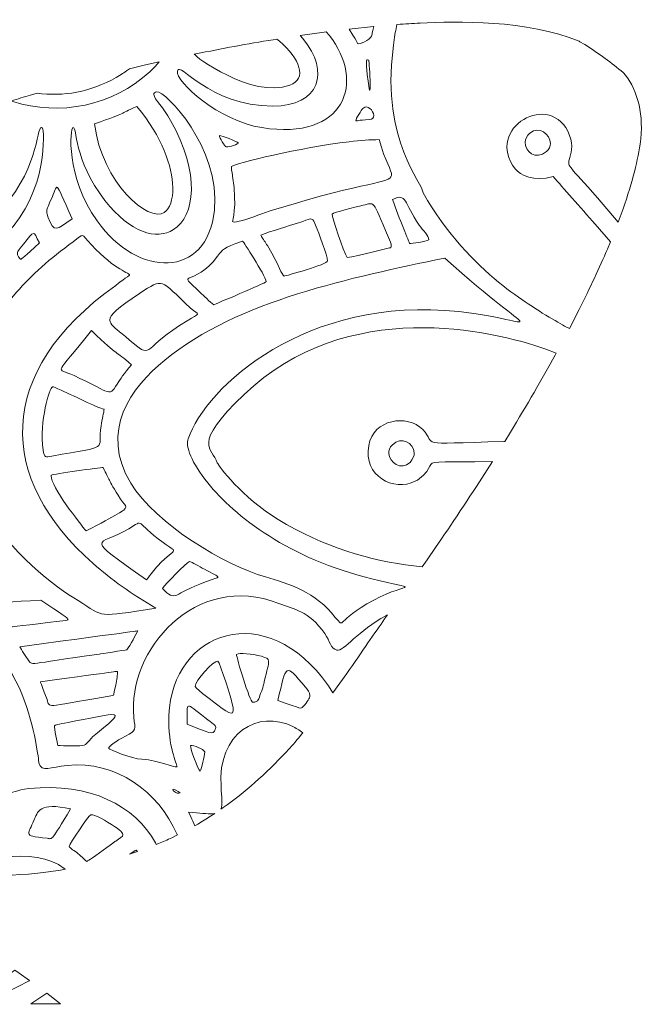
# Model space of a CAD drawing. Header units: inches. Extents: x 11 to 851, y 149 to 714.
# Tile 7 of 7: x 668 to 843, y 386 to 661. Entities that reach past the tile are written whole.
import ezdxf

# ---------------------------------------------------------------- set-up
doc = ezdxf.new("R2010")
doc.units = ezdxf.units.IN
doc.header["$MEASUREMENT"] = 0
doc.layers.add('Layer 1', color=7, linetype='Continuous')

msp = doc.modelspace()

# ---------------------------------------------------------------- linework, layer by layer
at = {"layer": 'Layer 1', "lineweight": 0}
for points, knots in [([(767.17, 659.11), (767.17, 659.11), (767.13, 659.11), (767.13, 659.11), (767.13, 659.11), (760.33, 658.4), (760.33, 658.4), (760.33, 658.4), (761.4, 656.69), (761.4, 656.69), (762.13, 655.51), (762.67, 654.6), (762.67, 654.33), (763.1, 654), (766.11, 655.4), (766.54, 656.37), (766.76, 656.85), (766.7, 656.91), (766.91, 657.94), (766.91, 657.94), (767.17, 659.11), (767.17, 659.11)], [0, 0, 0, 0, 1, 1, 1, 2, 2, 2, 3, 3, 3, 4, 4, 4, 5, 5, 5, 6, 6, 6, 7, 7, 7, 7]), ([(821.72, 574.86), (821.72, 574.86), (824.46, 580.19), (824.46, 580.19), (827.52, 586.26), (830.13, 591.87), (832.33, 597.04), (832.33, 597.04), (833.16, 599.07), (833.16, 599.07), (833.16, 599.07), (828.92, 603.95), (828.92, 603.95), (824.79, 608.68), (819.98, 614.17), (817.19, 617.23), (811.7, 615.73), (808.05, 617.66), (806.65, 619.38), (797.72, 630.67), (816.76, 641.75), (821.81, 628.74), (822.99, 625.73), (822.13, 623.58), (821.7, 621.96), (821.16, 620.03), (821.7, 620.35), (829.55, 611.32), (829.55, 611.32), (835.35, 604.58), (835.35, 604.58), (835.35, 604.58), (836.19, 606.8), (836.19, 606.8), (838.96, 614.45), (840.65, 620.91), (841.42, 626.25), (842.62, 634.55), (840.88, 640.87), (837.28, 645.66), (837.28, 645.66), (836.95, 646.07), (836.95, 646.07), (836.95, 646.07), (836.75, 646.24), (836.75, 646.24), (833.56, 648.87), (829.96, 651.56), (826.01, 654.07), (826.01, 654.07), (824.69, 654.87), (824.69, 654.87), (824.69, 654.87), (824.43, 654.99), (824.43, 654.99), (810, 661), (790.25, 660.55), (780.11, 660.06), (778.03, 659.96), (775.9, 659.83), (773.74, 659.67), (773.74, 659.67), (773.66, 659.66), (773.66, 659.66), (773.66, 659.66), (773.41, 658.53), (773.41, 658.53), (773.12, 657.09), (772.85, 655.29), (772.56, 653.04), (769.34, 627.02), (780.95, 615.3), (780.95, 612.72), (794.07, 589.71), (812.78, 580.57), (814.17, 579.17), (816.86, 577.64), (818.88, 576.45), (820.41, 575.58), (820.41, 575.58), (821.72, 574.86), (821.72, 574.86)], [0, 0, 0, 0, 1, 1, 1, 2, 2, 2, 3, 3, 3, 4, 4, 4, 5, 5, 5, 6, 6, 6, 7, 7, 7, 8, 8, 8, 9, 9, 9, 10, 10, 10, 11, 11, 11, 12, 12, 12, 13, 13, 13, 14, 14, 14, 15, 15, 15, 16, 16, 16, 17, 17, 17, 18, 18, 18, 19, 19, 19, 20, 20, 20, 21, 21, 21, 22, 22, 22, 23, 23, 23, 24, 24, 24, 25, 25, 25, 26, 26, 26, 27, 27, 27, 27]), ([(753.97, 657.61), (753.97, 657.61), (753.38, 657.54), (753.38, 657.54), (753.38, 657.54), (746.66, 656.59), (746.66, 656.59), (746.66, 656.59), (747.4, 655.72), (747.4, 655.72), (755.15, 646.37), (752.13, 636.91), (739.02, 636.91), (721.17, 636.91), (713, 649.7), (712.46, 646.69), (711.81, 643.68), (724.18, 632.71), (736.01, 630.89), (759.1, 627.2), (765.11, 643.54), (754.73, 656.72), (754.73, 656.72), (753.97, 657.61), (753.97, 657.61)], [0, 0, 0, 0, 1, 1, 1, 2, 2, 2, 3, 3, 3, 4, 4, 4, 5, 5, 5, 6, 6, 6, 7, 7, 7, 8, 8, 8, 8]), ([(740.2, 655.59), (740.2, 655.59), (739.16, 655.42), (739.16, 655.42), (731.98, 654.25), (724.74, 652.91), (717.61, 651.45), (717.61, 651.45), (717.14, 651.35), (717.14, 651.35), (717.14, 651.35), (717.51, 651.1), (717.51, 651.1), (716.76, 651.21), (733.21, 638.84), (743.75, 642.71), (748.75, 644.57), (746.61, 650.05), (740.88, 655.04), (740.88, 655.04), (740.2, 655.59), (740.2, 655.59)], [0, 0, 0, 0, 1, 1, 1, 2, 2, 2, 3, 3, 3, 4, 4, 4, 5, 5, 5, 6, 6, 6, 7, 7, 7, 7]), ([(707.41, 649.26), (707.41, 649.26), (703.53, 648.39), (703.53, 648.39), (703.53, 648.39), (699.06, 647.34), (699.06, 647.34), (699.06, 647.34), (698.22, 646.7), (698.22, 646.7), (697.75, 646.37), (697.26, 646.04), (696.76, 645.72), (689.65, 641.26), (681.96, 639.63), (674.68, 640.34), (674.68, 640.34), (673.35, 640.52), (673.35, 640.52), (673.35, 640.52), (671.52, 639.99), (671.52, 639.99), (669.71, 639.44), (667.91, 638.89), (666.13, 638.33), (666.13, 638.33), (666.1, 638.32), (666.1, 638.32), (666.1, 638.32), (666.58, 638.15), (666.58, 638.15), (679.59, 634.07), (694.5, 636.89), (704.72, 646.48), (705.24, 646.97), (705.75, 647.47), (706.24, 647.98), (706.24, 647.98), (707.41, 649.26), (707.41, 649.26)], [0, 0, 0, 0, 1, 1, 1, 2, 2, 2, 3, 3, 3, 4, 4, 4, 5, 5, 5, 6, 6, 6, 7, 7, 7, 8, 8, 8, 9, 9, 9, 10, 10, 10, 11, 11, 11, 12, 12, 12, 13, 13, 13, 13]), ([(766.18, 643.2), (766.14, 645.62), (765.9, 649.54), (765.79, 649.7), (765.31, 649.92), (765.15, 649.84), (765.13, 649.25), (765.12, 648.65), (765.25, 647.55), (765.36, 645.72), (766.06, 639.86), (766.22, 640.78), (766.18, 643.2)], [0, 0, 0, 0, 1, 1, 1, 2, 2, 2, 3, 3, 3, 4, 4, 4, 4]), ([(711.33, 602.46), (706.67, 599.52), (699.4, 601.44), (692.25, 610.57), (683.32, 622.07), (684.61, 631.32), (683.32, 630.89), (682.57, 630.78), (681.17, 617.34), (690.09, 604.87), (701.38, 588.95), (720.74, 588.63), (722.78, 607.88), (724.61, 625.3), (708.91, 641.21), (706.76, 640.89), (706.09, 640.81), (705.83, 640.55), (705.87, 640.14), (705.97, 638.92), (708.67, 636.32), (710.52, 632.93), (718.99, 618.05), (717.32, 606.23), (711.33, 602.46)], [0, 0, 0, 0, 1, 1, 1, 2, 2, 2, 3, 3, 3, 4, 4, 4, 5, 5, 5, 6, 6, 6, 7, 7, 7, 8, 8, 8, 8]), ([(767.19, 634.28), (767.15, 635.63), (765.43, 637.52), (764.18, 636.26), (763.85, 635.94), (762.03, 633.25), (762.24, 632.82), (762.35, 632.61), (762.78, 633.04), (766.01, 633.14), (766.88, 633.18), (767.21, 633.67), (767.19, 634.28)], [0, 0, 0, 0, 1, 1, 1, 2, 2, 2, 3, 3, 3, 4, 4, 4, 4]), ([(711.16, 614.24), (711.04, 619.99), (708.23, 628.33), (701.17, 636.8), (695.58, 634.44), (699.13, 635.4), (689.34, 631.96), (691.39, 615.4), (704.5, 604.33), (708.8, 607.23), (710.34, 608.28), (711.23, 610.8), (711.16, 614.24)], [0, 0, 0, 0, 1, 1, 1, 2, 2, 2, 3, 3, 3, 4, 4, 4, 4]), ([(646.45, 631.64), (646.45, 631.64), (645.3, 631.23), (645.3, 631.23), (645.3, 631.23), (640.49, 629.43), (640.49, 629.43), (640.49, 629.43), (639.65, 628.06), (639.65, 628.06), (628.39, 608.12), (639.61, 585.88), (656.91, 595.14), (659.33, 596.44), (661.88, 598.36), (664.5, 601), (676.65, 613.25), (675.26, 630.35), (674.83, 630.78), (673.11, 632.5), (674.29, 620.46), (663.97, 608.74), (648.91, 591.64), (635.04, 605.62), (644.61, 627.88), (644.96, 628.7), (645.32, 629.47), (645.68, 630.19), (645.68, 630.19), (646.45, 631.64), (646.45, 631.64)], [0, 0, 0, 0, 1, 1, 1, 2, 2, 2, 3, 3, 3, 4, 4, 4, 5, 5, 5, 6, 6, 6, 7, 7, 7, 8, 8, 8, 9, 9, 9, 10, 10, 10, 10]), ([(809.39, 626.88), (809.23, 624.24), (812.29, 621.72), (815.36, 624.22), (816.14, 624.84), (816.45, 625.66), (816.43, 626.49), (816.38, 629), (813.31, 631.64), (810.73, 629.38), (809.85, 628.66), (809.44, 627.76), (809.39, 626.88)], [0, 0, 0, 0, 1, 1, 1, 2, 2, 2, 3, 3, 3, 4, 4, 4, 4]), ([(724.18, 628.74), (724.07, 628.09), (725.68, 625.62), (726.01, 625.51), (726.22, 625.4), (728.8, 625.94), (729.45, 626.59), (728.8, 627.12), (724.93, 628.63), (724.18, 628.74)], [0, 0, 0, 0, 1, 1, 1, 2, 2, 2, 3, 3, 3, 3]), ([(772.13, 617.59), (772.33, 618.98), (770.31, 621.47), (768.69, 627.55), (766.35, 627.55), (763.49, 627.33), (760.36, 626.96), (746.83, 625.36), (728.47, 620.99), (727.51, 620.03), (727.51, 618.84), (727.84, 617.45), (727.84, 617.34), (729.23, 608.41), (727.73, 604.97), (727.84, 604.76), (727.94, 603.47), (739.23, 608.31), (740.52, 608.31), (765.32, 616.04), (771.8, 615.28), (772.13, 617.59)], [0, 0, 0, 0, 1, 1, 1, 2, 2, 2, 3, 3, 3, 4, 4, 4, 5, 5, 5, 6, 6, 6, 7, 7, 7, 7]), ([(683.11, 605.51), (677.73, 617.12), (679.56, 615.4), (677.08, 610.57), (676.35, 608.75), (676.03, 608.07), (676.02, 607.42), (676.02, 607.03), (676.13, 606.65), (676.33, 606.05), (678.27, 601.21), (678.59, 602.5), (683.11, 605.51)], [0, 0, 0, 0, 1, 1, 1, 2, 2, 2, 3, 3, 3, 4, 4, 4, 4]), ([(782.56, 599.6), (782.56, 600.78), (780.84, 602.29), (779.88, 603.68), (775.47, 610.24), (776.43, 612.72), (772.46, 610.89), (774.18, 605.62), (777.19, 598.74), (777.19, 598.63), (777.83, 598.52), (781.7, 599.06), (782.56, 599.6)], [0, 0, 0, 0, 1, 1, 1, 2, 2, 2, 3, 3, 3, 4, 4, 4, 4]), ([(755.58, 606.8), (755.58, 606.05), (758.8, 596.16), (759.77, 594.65), (762.67, 595.08), (771.49, 597.34), (771.6, 597.34), (771.96, 597.34), (772.1, 597.55), (772.09, 597.89), (772.08, 598.45), (771.68, 599.37), (771.27, 600.24), (766.65, 611.32), (767.51, 609.92), (764.28, 609.27), (761.7, 608.74), (756.11, 607.23), (755.58, 606.8)], [0, 0, 0, 0, 1, 1, 1, 2, 2, 2, 3, 3, 3, 4, 4, 4, 5, 5, 5, 6, 6, 6, 6]), ([(754.29, 593.79), (754.39, 594.87), (751.6, 602.18), (751.17, 603.25), (750.09, 606.16), (749.98, 605.62), (747.4, 604.76), (742.57, 603.15), (738.8, 602.18), (735.68, 600.89), (736.38, 599.83), (736.99, 598.86), (737.53, 597.99), (741.27, 591.85), (741.3, 590.06), (742.24, 589.49), (742.35, 589.49), (754.5, 592.72), (754.29, 593.79)], [0, 0, 0, 0, 1, 1, 1, 2, 2, 2, 3, 3, 3, 4, 4, 4, 5, 5, 5, 6, 6, 6, 6]), ([(667.61, 585.02), (649.82, 564.83), (652.15, 546.3), (651.71, 545.51), (652.14, 544.76), (662.35, 541.54), (658.27, 529.71), (657.19, 526.7), (657.09, 527.13), (658.59, 524.66), (665.15, 513.47), (678.7, 502.18), (684.83, 499.07), (692.25, 494.23), (689.77, 494.33), (706.44, 496.91), (699.77, 500.8), (693.93, 504.96), (688.97, 509.33), (662.2, 532.93), (661.24, 562.6), (695.26, 586.91), (695.36, 587.02), (699.13, 589.81), (699.13, 589.71), (699.34, 590.46), (695.26, 590.89), (688.48, 598.2), (685.36, 601.64), (686.65, 601.43), (683.43, 599.06), (676.9, 594.42), (671.72, 589.68), (667.61, 585.02)], [0, 0, 0, 0, 1, 1, 1, 2, 2, 2, 3, 3, 3, 4, 4, 4, 5, 5, 5, 6, 6, 6, 7, 7, 7, 8, 8, 8, 9, 9, 9, 10, 10, 10, 11, 11, 11, 11]), ([(673.97, 598.74), (672.14, 602.39), (672.78, 602.29), (669.56, 598.42), (668.05, 596.59), (667.84, 596.26), (667.84, 595.94), (667.73, 595.3), (668.59, 594.22), (668.7, 594.22), (669.02, 594.22), (669.88, 594.97), (673.97, 598.74)], [0, 0, 0, 0, 1, 1, 1, 2, 2, 2, 3, 3, 3, 4, 4, 4, 4]), ([(723.64, 595.08), (716.98, 585.84), (711.49, 591.75), (718.91, 584.87), (719.56, 584.33), (721.6, 582.18), (722.57, 581.53), (722.67, 581.43), (737.08, 587.77), (737.19, 587.88), (736.87, 590.03), (730.74, 599.17), (730.63, 599.28), (724.93, 597.12), (725.25, 597.12), (723.64, 595.08)], [0, 0, 0, 0, 1, 1, 1, 2, 2, 2, 3, 3, 3, 4, 4, 4, 5, 5, 5, 5]), ([(720.93, 531.81), (716.39, 537.41), (714.58, 542.14), (715.47, 544.12), (720.31, 558.52), (748.37, 584.22), (790.95, 579.6), (814.5, 577.02), (813.85, 570.24), (786.97, 594.54), (761.17, 589.06), (729.34, 582.82), (708.91, 566.05), (699.56, 558.42), (690.63, 546.37), (699.45, 531.75), (706.44, 520.25), (725.79, 508.85), (736.97, 505.62), (743.32, 503.8), (751.17, 501.32), (756.44, 494.33), (759.55, 491), (756.01, 493.15), (767.19, 499.17), (772.21, 501.91), (775.85, 502.41), (775.97, 502.81), (776.08, 503.15), (773.45, 503.42), (766.65, 505.09), (743.67, 510.66), (728.5, 522.46), (720.93, 531.81)], [0, 0, 0, 0, 1, 1, 1, 2, 2, 2, 3, 3, 3, 4, 4, 4, 5, 5, 5, 6, 6, 6, 7, 7, 7, 8, 8, 8, 9, 9, 9, 10, 10, 10, 11, 11, 11, 11]), ([(700.06, 570.86), (705.62, 566.21), (702.73, 569.68), (715.15, 577.02), (718.91, 579.38), (718.7, 578.42), (716.12, 580.57), (707.51, 588.63), (708.7, 589.17), (701.92, 584.65), (695.81, 580.66), (693.58, 578.78), (693.62, 577.23), (693.66, 576.02), (695.06, 575.01), (697.08, 573.36), (698.29, 572.35), (699.26, 571.52), (700.06, 570.86)], [0, 0, 0, 0, 1, 1, 1, 2, 2, 2, 3, 3, 3, 4, 4, 4, 5, 5, 5, 6, 6, 6, 6]), ([(780.66, 508.42), (780.66, 508.42), (782.05, 510.39), (782.05, 510.39), (786.13, 516.28), (791.04, 523.49), (795.8, 530.83), (795.8, 530.83), (800.28, 537.84), (800.28, 537.84), (800.28, 537.84), (795.36, 537.73), (795.36, 537.73), (792.89, 537.69), (790.14, 537.67), (787.08, 537.67), (781.38, 537.67), (784.07, 537.02), (781.06, 534.01), (780.36, 533.28), (779.57, 532.71), (778.72, 532.29), (772.8, 529.34), (764.19, 533.63), (765.79, 542.29), (767.08, 549.6), (776.54, 551.11), (780.84, 546.7), (785.17, 542.37), (777.64, 542.57), (803.43, 543.41), (803.43, 543.41), (803.72, 543.42), (803.72, 543.42), (803.72, 543.42), (805.29, 545.97), (805.29, 545.97), (809.94, 553.6), (814.07, 560.75), (817.74, 567.44), (817.74, 567.44), (818.06, 568.03), (818.06, 568.03), (818.06, 568.03), (815.21, 569.11), (815.21, 569.11), (800.22, 574.43), (759.72, 583.91), (731.06, 556.48), (716.01, 542.07), (722.24, 541.75), (723.53, 537.45), (723.96, 536.59), (730.42, 527.77), (740.52, 521.64), (753.11, 513.93), (766.34, 510.14), (778.35, 508.67), (778.35, 508.67), (780.66, 508.42), (780.66, 508.42)], [0, 0, 0, 0, 1, 1, 1, 2, 2, 2, 3, 3, 3, 4, 4, 4, 5, 5, 5, 6, 6, 6, 7, 7, 7, 8, 8, 8, 9, 9, 9, 10, 10, 10, 11, 11, 11, 12, 12, 12, 13, 13, 13, 14, 14, 14, 15, 15, 15, 16, 16, 16, 17, 17, 17, 18, 18, 18, 19, 19, 19, 20, 20, 20, 20]), ([(692.2, 557.54), (694.08, 556.74), (694.35, 557.29), (695.66, 559.38), (696.45, 560.61), (697.59, 562.4), (699.66, 564.76), (694.72, 569.17), (696.65, 566.48), (688.48, 574.33), (678.16, 561.11), (678.38, 564.22), (683.64, 561.75), (688.3, 559.6), (690.74, 558.16), (692.2, 557.54)], [0, 0, 0, 0, 1, 1, 1, 2, 2, 2, 3, 3, 3, 4, 4, 4, 5, 5, 5, 5]), ([(692.03, 552.4), (691.55, 552.15), (683.99, 555.9), (680.01, 557.7), (678.68, 558.3), (677.76, 558.69), (677.62, 558.63), (676.87, 558.31), (673.86, 549.17), (675.04, 541), (675.36, 538.74), (675.58, 538.96), (677.41, 539.28), (694.18, 542.4), (690.1, 540.46), (691.17, 547.77), (691.49, 549.71), (691.92, 551.43), (692.03, 552.4)], [0, 0, 0, 0, 1, 1, 1, 2, 2, 2, 3, 3, 3, 4, 4, 4, 5, 5, 5, 6, 6, 6, 6]), ([(771.38, 540.01), (771.57, 537.5), (774.8, 535.14), (777.3, 537.56), (778.16, 538.42), (778.49, 539.37), (778.46, 540.25), (778.36, 542.9), (774.93, 544.98), (772.35, 542.4), (771.6, 541.7), (771.32, 540.84), (771.38, 540.01)], [0, 0, 0, 0, 1, 1, 1, 2, 2, 2, 3, 3, 3, 4, 4, 4, 4]), ([(698.06, 525.08), (698.13, 525.65), (697.35, 526.17), (696.55, 527.34), (692.78, 533.36), (693.75, 532.29), (691.71, 536.16), (690.96, 536.16), (677.84, 534.22), (677.3, 534.01), (677.28, 533.94), (677.26, 533.85), (677.26, 533.76), (677.09, 530.95), (685.41, 520.29), (686.98, 518.42), (695.51, 522.99), (697.96, 524.11), (698.06, 525.08)], [0, 0, 0, 0, 1, 1, 1, 2, 2, 2, 3, 3, 3, 4, 4, 4, 5, 5, 5, 6, 6, 6, 6]), ([(706.98, 508.68), (709.72, 511.72), (711.31, 512.35), (711.38, 512.9), (711.44, 513.33), (710.54, 513.7), (708.48, 515.19), (700.2, 521.21), (703.53, 521.75), (698.91, 519.06), (689.99, 513.9), (686.01, 517.56), (703.86, 504.76), (705.02, 506.39), (706.06, 507.67), (706.98, 508.68)], [0, 0, 0, 0, 1, 1, 1, 2, 2, 2, 3, 3, 3, 4, 4, 4, 5, 5, 5, 5]), ([(723.74, 505.64), (723.7, 505.97), (722.46, 506.43), (719.99, 507.77), (718.37, 508.63), (716.55, 509.71), (715.79, 509.92), (714.93, 509.39), (709.13, 503.69), (708.27, 502.4), (712.24, 498.42), (710.95, 500.89), (720.31, 504.23), (722.62, 505.09), (723.78, 505.3), (723.74, 505.64)], [0, 0, 0, 0, 1, 1, 1, 2, 2, 2, 3, 3, 3, 4, 4, 4, 5, 5, 5, 5]), ([(706.56, 431.01), (706.56, 431.01), (707.18, 431.25), (707.18, 431.25), (708.42, 431.77), (709.65, 432.31), (710.87, 432.88), (710.87, 432.88), (712.45, 433.66), (712.45, 433.66), (712.45, 433.66), (712.38, 433.82), (712.38, 433.82), (706.99, 445.91), (695.4, 454.39), (681.71, 453.05), (677.08, 452.62), (674.61, 450.9), (673.86, 453.8), (673.54, 454.87), (670.96, 490.46), (645.15, 494.23), (635.47, 495.62), (623.97, 492.72), (612.25, 481.43), (602.79, 472.29), (606.77, 473.8), (599.56, 478.64), (569.99, 505.19), (537.63, 495.62), (537.63, 448.31), (540.64, 447.88), (540.85, 447.78), (540.85, 447.88), (541.82, 448.42), (541.07, 462.08), (550.64, 473.9), (562.68, 488.96), (583, 486.92), (597.73, 473.47), (604.29, 467.45), (603.11, 466.81), (604.94, 465.63), (606.98, 467.67), (615.26, 483.69), (631.07, 487.88), (648.7, 492.51), (666.12, 479.28), (665.15, 450.68), (664.83, 442.62), (664.18, 445.84), (671.06, 446.59), (687.96, 448.39), (700.67, 441.81), (706.35, 431.42), (706.35, 431.42), (706.56, 431.01), (706.56, 431.01)], [0, 0, 0, 0, 1, 1, 1, 2, 2, 2, 3, 3, 3, 4, 4, 4, 5, 5, 5, 6, 6, 6, 7, 7, 7, 8, 8, 8, 9, 9, 9, 10, 10, 10, 11, 11, 11, 12, 12, 12, 13, 13, 13, 14, 14, 14, 15, 15, 15, 16, 16, 16, 17, 17, 17, 18, 18, 18, 19, 19, 19, 19]), ([(755.81, 473.27), (755.81, 473.27), (759.67, 478.7), (759.67, 478.7), (763.87, 484.68), (767.69, 490.31), (770.23, 493.88), (770.23, 493.88), (771.04, 495), (771.04, 495), (771.04, 495), (770.59, 494.77), (770.59, 494.77), (762.88, 490.8), (758.86, 484.76), (756.87, 485.19), (755.15, 485.62), (755.04, 487.67), (753.53, 489.82), (748.91, 496.38), (745.04, 496.48), (740.74, 498.21), (717.51, 507.34), (698.37, 485.09), (700.31, 466.49), (700.63, 463.05), (701.28, 462.83), (697.94, 461.22), (695.26, 459.82), (693.21, 458.31), (693.32, 457.78), (693.43, 457.56), (699.66, 454.87), (702.57, 454.77), (707.51, 454.44), (711.38, 452.4), (712.35, 452.62), (712.35, 453.8), (709.77, 457.88), (710.09, 467.02), (710.9, 490.51), (737.32, 500.01), (754.53, 475.24), (754.53, 475.24), (755.81, 473.27), (755.81, 473.27)], [0, 0, 0, 0, 1, 1, 1, 2, 2, 2, 3, 3, 3, 4, 4, 4, 5, 5, 5, 6, 6, 6, 7, 7, 7, 8, 8, 8, 9, 9, 9, 10, 10, 10, 11, 11, 11, 12, 12, 12, 13, 13, 13, 14, 14, 14, 15, 15, 15, 15]), ([(653.67, 497.62), (653.81, 497.12), (657.06, 496.14), (660.63, 493.69), (664.72, 490.79), (661.06, 491.22), (679.56, 493.26), (680.97, 493.42), (681.87, 493.42), (681.96, 493.67), (682.12, 494.11), (680.04, 495.27), (674.4, 499.17), (658.43, 498.08), (653.49, 498.25), (653.67, 497.62)], [0, 0, 0, 0, 1, 1, 1, 2, 2, 2, 3, 3, 3, 4, 4, 4, 5, 5, 5, 5]), ([(668.48, 486.16), (668.81, 485.41), (670.53, 482.94), (670.85, 482.51), (672.14, 480.79), (669.77, 481.22), (690.74, 484.12), (690.74, 484.12), (697.94, 485.19), (698.37, 485.3), (699.23, 486.49), (701.06, 489.82), (701.38, 490.57), (701.28, 490.57), (703.21, 490.79), (668.48, 486.16)], [0, 0, 0, 0, 1, 1, 1, 2, 2, 2, 3, 3, 3, 4, 4, 4, 5, 5, 5, 5]), ([(728.91, 484.01), (728.91, 483.26), (732.67, 470.68), (733.43, 470.68), (735.15, 470.68), (735.15, 471.54), (735.58, 473.15), (735.9, 473.15), (736.65, 476.16), (736.65, 476.38), (737.46, 479.66), (737.94, 481.22), (737.89, 482.06), (737.83, 482.91), (737.24, 483.04), (735.9, 483.47), (733.21, 484.23), (729.77, 484.44), (728.91, 484.01)], [0, 0, 0, 0, 1, 1, 1, 2, 2, 2, 3, 3, 3, 4, 4, 4, 5, 5, 5, 6, 6, 6, 6]), ([(723.75, 469.82), (727.08, 467.35), (728.91, 466.16), (727.62, 470.57), (727.73, 470.79), (724.29, 481.97), (723.75, 482.08), (722.67, 482.4), (717.19, 476.59), (717.41, 475.09), (717.73, 474.23), (723.32, 470.14), (723.75, 469.82)], [0, 0, 0, 0, 1, 1, 1, 2, 2, 2, 3, 3, 3, 4, 4, 4, 4]), ([(740.42, 471.11), (747.73, 468.85), (746.54, 468.64), (747.51, 469.5), (748.83, 470.81), (749.32, 471.76), (749.37, 472.52), (749.43, 473.49), (748.76, 474.15), (748.16, 474.87), (742.24, 481.86), (743, 481.32), (740.42, 471.11)], [0, 0, 0, 0, 1, 1, 1, 2, 2, 2, 3, 3, 3, 4, 4, 4, 4]), ([(695.24, 475.46), (695.53, 476.89), (695.79, 478.47), (695.79, 479.28), (695.26, 479.28), (696.55, 479.39), (674.29, 476.38), (674.29, 476.16), (674.29, 476.27), (676.12, 471.43), (677.08, 468.96), (674.61, 469.28), (692.89, 472.29), (693.64, 472.4), (694.29, 472.51), (694.61, 472.61), (694.66, 472.78), (694.96, 474.04), (695.24, 475.46)], [0, 0, 0, 0, 1, 1, 1, 2, 2, 2, 3, 3, 3, 4, 4, 4, 5, 5, 5, 6, 6, 6, 6]), ([(723.15, 463.66), (723.15, 464.29), (722.45, 464.59), (720.09, 466.38), (714.61, 470.57), (715.15, 471.43), (715.15, 464.55), (721.38, 462.29), (722.46, 461), (723.1, 463.37), (723.13, 463.48), (723.15, 463.57), (723.15, 463.66)], [0, 0, 0, 0, 1, 1, 1, 2, 2, 2, 3, 3, 3, 4, 4, 4, 4]), ([(692.39, 463.95), (694.81, 465.96), (696.67, 467.8), (693.11, 467.13), (678.38, 464.44), (678.38, 464.34), (678.16, 464.12), (678.16, 463.48), (678.91, 459.17), (679.13, 458.64), (679.56, 458.53), (681.71, 458.53), (682.89, 458.53), (687.3, 458.64), (686.12, 458.1), (688.48, 460.68), (689.29, 461.49), (690.94, 462.75), (692.39, 463.95)], [0, 0, 0, 0, 1, 1, 1, 2, 2, 2, 3, 3, 3, 4, 4, 4, 5, 5, 5, 6, 6, 6, 6]), ([(724.58, 440.82), (724.58, 440.82), (725.25, 441.28), (725.25, 441.28), (731.16, 445.47), (736.98, 450.59), (742.88, 456.88), (744.1, 458.18), (745.41, 459.7), (746.78, 461.36), (746.78, 461.36), (747.42, 462.17), (747.42, 462.17), (747.42, 462.17), (746.3, 462.95), (746.3, 462.95), (745.84, 463.25), (745.34, 463.53), (744.82, 463.8), (734.82, 468.85), (723.64, 461.97), (724.61, 447.24), (724.81, 444.05), (725.01, 442.11), (724.65, 440.97), (724.65, 440.97), (724.58, 440.82), (724.58, 440.82)], [0, 0, 0, 0, 1, 1, 1, 2, 2, 2, 3, 3, 3, 4, 4, 4, 5, 5, 5, 6, 6, 6, 7, 7, 7, 8, 8, 8, 9, 9, 9, 9]), ([(720.09, 456.81), (719.66, 457.67), (716.98, 458.74), (716.12, 458.64), (716.01, 457.45), (718.16, 451.97), (718.8, 451.43), (719.23, 452.29), (719.99, 455.41), (720.09, 456.81)], [0, 0, 0, 0, 1, 1, 1, 2, 2, 2, 3, 3, 3, 3]), ([(713.21, 445.41), (712.67, 445.95), (711.28, 446.59), (711.17, 446.38), (710.95, 446.16), (712.14, 444.98), (713.21, 445.41)], [0, 0, 0, 0, 1, 1, 1, 2, 2, 2, 2]), ([(682.68, 440.9), (673.86, 442.94), (673.43, 440.04), (672.46, 437.67), (671.66, 435.84), (670.96, 434.8), (671, 434.16), (671.05, 433.33), (672.31, 433.15), (676.12, 432.72), (677.84, 432.51), (677.08, 431.86), (682.68, 440.9)], [0, 0, 0, 0, 1, 1, 1, 2, 2, 2, 3, 3, 3, 4, 4, 4, 4]), ([(697.23, 433.8), (697.16, 434.47), (696.06, 435.41), (693, 437.24), (690.53, 438.75), (688.7, 439.5), (688.27, 439.28), (687.73, 439.07), (682.57, 431.33), (682.25, 430.47), (682.46, 429.93), (683.86, 429.18), (684.72, 428.53), (686.01, 427.46), (686.55, 426.7), (687.19, 426.27), (687.41, 426.38), (687.99, 426.78), (688.75, 427.31), (691.04, 428.93), (694.93, 431.81), (695.26, 431.97), (696.33, 432.72), (697.3, 433.13), (697.23, 433.8)], [0, 0, 0, 0, 1, 1, 1, 2, 2, 2, 3, 3, 3, 4, 4, 4, 5, 5, 5, 6, 6, 6, 7, 7, 7, 8, 8, 8, 8]), ([(717.29, 436.21), (717.29, 436.21), (718.13, 436.68), (718.13, 436.68), (719.32, 437.38), (720.51, 438.11), (721.7, 438.88), (721.7, 438.88), (722.84, 439.63), (722.84, 439.63), (722.84, 439.63), (722.26, 439.57), (722.26, 439.57), (720.85, 439.49), (718.74, 439.73), (715.58, 440.04), (716.01, 439.12), (716.39, 438.27), (716.74, 437.47), (716.74, 437.47), (717.29, 436.21), (717.29, 436.21)], [0, 0, 0, 0, 1, 1, 1, 2, 2, 2, 3, 3, 3, 4, 4, 4, 5, 5, 5, 6, 6, 6, 7, 7, 7, 7]), ([(650.42, 417.8), (650.42, 417.8), (650.68, 418.22), (650.68, 418.22), (651.3, 419.12), (652.09, 419.93), (653.01, 420.59), (657.85, 424.03), (661.34, 420.92), (679.83, 423.85), (679.83, 423.85), (681.22, 424.09), (681.22, 424.09), (681.22, 424.09), (680.92, 424.34), (680.92, 424.34), (672.59, 430.39), (656.28, 428.45), (644.51, 418.53), (638.7, 413.69), (638.91, 411.86), (640.1, 411.54), (640.98, 411.39), (643.7, 414.45), (649.4, 417.31), (649.4, 417.31), (650.42, 417.8), (650.42, 417.8)], [0, 0, 0, 0, 1, 1, 1, 2, 2, 2, 3, 3, 3, 4, 4, 4, 5, 5, 5, 6, 6, 6, 7, 7, 7, 8, 8, 8, 9, 9, 9, 9]), ([(699.11, 428.31), (699.11, 428.31), (699.64, 428.47), (699.64, 428.47), (699.64, 428.47), (701.31, 429.05), (701.31, 429.05), (701.31, 429.05), (701.24, 429.13), (701.24, 429.13), (701.15, 429.23), (701.05, 429.31), (700.95, 429.39), (700.74, 429.34), (700.11, 428.96), (699.25, 428.4), (699.25, 428.4), (699.11, 428.31), (699.11, 428.31)], [0, 0, 0, 0, 1, 1, 1, 2, 2, 2, 3, 3, 3, 4, 4, 4, 5, 5, 5, 6, 6, 6, 6]), ([(671.22, 393.06), (671.22, 393.06), (668.31, 395.13), (668.31, 395.13), (668.31, 395.13), (667.14, 395.91), (667.14, 395.91), (667.14, 395.91), (666.13, 395.23), (666.13, 395.23), (657.64, 389.72), (649.05, 389.23), (648.81, 388.75), (648.16, 387.35), (656.44, 387.46), (662.03, 389.07), (665.28, 390.03), (668.32, 391.37), (671.09, 392.97), (671.09, 392.97), (671.22, 393.06), (671.22, 393.06)], [0, 0, 0, 0, 1, 1, 1, 2, 2, 2, 3, 3, 3, 4, 4, 4, 5, 5, 5, 6, 6, 6, 7, 7, 7, 7]), ([(679.84, 386.6), (679.84, 386.6), (679.03, 387.25), (679.03, 387.25), (679.03, 387.25), (676.03, 389.54), (676.03, 389.54), (676.03, 389.54), (671.6, 386.6), (671.6, 386.6), (671.82, 386.65), (675.47, 386.44), (679.07, 386.56), (679.07, 386.56), (679.84, 386.6), (679.84, 386.6)], [0, 0, 0, 0, 1, 1, 1, 2, 2, 2, 3, 3, 3, 4, 4, 4, 5, 5, 5, 5])]:
    msp.add_open_spline(points, degree=3, knots=knots, dxfattribs=at)

doc.saveas('drawing.dxf')
